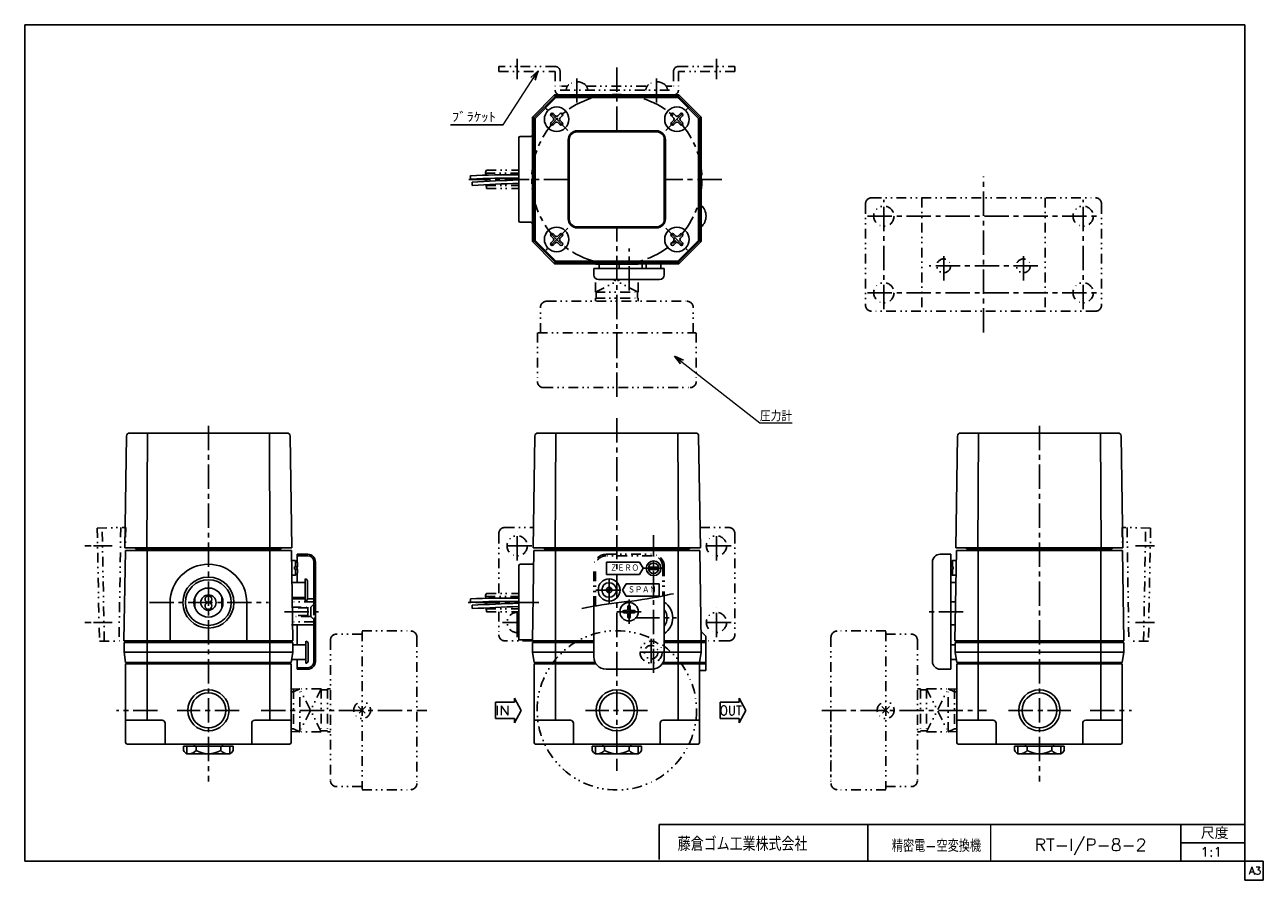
# Model space of a CAD drawing. Header units: millimetres. Extents: x -199 to 205, y -145 to 134.
import ezdxf
from ezdxf.enums import TextEntityAlignment as Align

# ---------------------------------------------------------------- set-up
doc = ezdxf.new("R2010")
doc.units = ezdxf.units.MM
doc.header["$LTSCALE"] = 0.25
doc.linetypes.add('CENTER', pattern=[50.8, 31.75, -6.35, 6.35, -6.35])
doc.linetypes.add('DIVIDE', pattern=[31.75, 12.7, -6.35, 0, -6.35, 0, -6.35])
doc.layers.add('Layer0001', color=7, linetype='Continuous')
doc.layers.add('Layer0014', color=7, linetype='Continuous')
doc.styles.add('FdaStyle0', font='txt.shx', dxfattribs={"width": 0.8, "bigfont": 'bigfont'})

# ---------------------------------------------------------------- blocks, each defined once
blk = doc.blocks.new('_OPEN30')
at = {"color": 0, "linetype": 'ByBlock', "lineweight": -2}
for p, q in [((-1, 0.267949), (0, 0)), ((0, 0), (-1, -0.267949)), ((0, 0), (-1, 0))]:
    blk.add_line(p, q, dxfattribs=at)
blk = doc.blocks.new('DC_GROUP_RT･IP-8-2_1')
at = {"color": 4, "linetype": 'DIVIDE', "lineweight": 25}
for p, q in [((83.09, -88.01), (80.62, -90.48)), ((80.62, -88.01), (83.09, -90.48))]:
    blk.add_line(p, q, dxfattribs=at)
blk.add_circle((81.85, -89.24), 2.75, dxfattribs=at)
blk = doc.blocks.new('DC_GROUP_RT･IP-8-2_2')
at = {"color": 4, "linetype": 'DIVIDE', "lineweight": 25}
for p, q in [((-87.71, -88.01), (-90.19, -90.48)), ((-90.19, -88.01), (-87.71, -90.48))]:
    blk.add_line(p, q, dxfattribs=at)
blk.add_circle((-88.95, -89.24), 2.75, dxfattribs=at)

msp = doc.modelspace()

# ---------------------------------------------------------------- linework, layer by layer
at = {"color": 4, "linetype": 'CENTER', "lineweight": 25}
for p, q in [((-38.37, 123.38), (-38.37, 116.78)), ((-5.87, 99.89), (-5.87, 121.45)), ((26.63, 123.38), (26.63, 116.78)), ((-18.87, 116.98), (-18.87, 109.09)), ((7.13, 116.98), (7.13, 109.09)), ((113.76, 34), (113.76, 85)), ((-21.72, 84.04), (-54.11, 84.04)), ((28.35, 84.04), (9.98, 84.04)), ((81.26, 41.7), (81.26, 77.3)), ((146.26, 41.7), (146.26, 77.3)), ((75.96, 72), (151.56, 72)), ((-5.87, 13), (-5.87, 68.19)), ((-1.87, 47.77), (-1.87, 61.48)), ((100.76, 51.05), (100.76, 60.55)), ((126.76, 51.05), (126.76, 60.55)), ((131.51, 55.8), (96.01, 55.8)), ((75.96, 47), (151.56, 47)), ((-5.87, 6.04), (-5.87, -106.45)), ((-139.09, 3.61), (-139.09, -112.48)), ((132, 3.61), (132, -112.48)), ((-38.37, -40.37), (-38.37, -30.84)), ((6.13, -77.1), (6.13, -32.1)), ((26.63, -40.37), (26.63, -30.84)), ((-176.6, -35.61), (-170.45, -35.61)), ((-33.61, -35.61), (-43.14, -35.61)), ((31.39, -35.61), (21.86, -35.61)), ((169.51, -35.61), (163.35, -35.61)), ((2.63, -42.91), (9.63, -42.91)), ((-8.37, -54.36), (-8.37, -45.66)), ((-12.72, -50.01), (-4.02, -50.01)), ((-158.35, -54.11), (-119.5, -54.11)), ((-31.29, -54.11), (-54.38, -54.11)), ((-38.37, -65.37), (-38.37, -55.84)), ((-1.87, -61.08), (-1.87, -52.83)), ((26.63, -65.37), (26.63, -55.84)), ((-114.25, -57.11), (-101.94, -57.11)), ((-5.87, -57.11), (2.36, -57.11)), ((0.08, -59.11), (13.63, -59.11)), ((107.16, -57.11), (94.85, -57.11)), ((-170.45, -60.61), (-176.6, -60.61)), ((-37.87, -60.61), (-43.14, -60.61)), ((31.39, -60.61), (21.86, -60.61)), ((163.35, -60.61), (169.51, -60.61)), ((5.33, -65.99), (5.33, -74.65)), ((9.61, -70.31), (0.5, -70.31)), ((-155.65, -89.29), (-169.13, -89.29)), ((-129.04, -89.29), (-149.29, -89.29)), ((-121.92, -89.29), (-67.86, -89.29)), ((4.18, -89.29), (-16.07, -89.29)), ((60.96, -89.29), (114.69, -89.29)), ((121.94, -89.29), (142.19, -89.29)), ((148.56, -89.29), (162.03, -89.29))]:
    msp.add_line(p, q, dxfattribs=at)
at = {"color": 4, "linetype": 'DIVIDE', "lineweight": 25}
for p, q in [((-25.97, 120.88), (-44.37, 120.88)), ((-44.37, 119.28), (-44.37, 120.88)), ((-44.37, 119.28), (-25.97, 119.28)), ((-25.97, 119.28), (-25.97, 113.19)), ((-24.37, 119.28), (-24.37, 113.19)), ((12.63, 119.28), (12.63, 113.19)), ((14.23, 120.88), (32.63, 120.88)), ((14.23, 119.28), (14.23, 113.19)), ((32.63, 119.28), (14.23, 119.28)), ((32.63, 119.28), (32.63, 120.88)), ((-24.37, 113.19), (12.63, 113.19)), ((-23.87, 114.48), (-21.96, 114.48)), ((-15.79, 114.48), (4.04, 114.48)), ((10.21, 114.48), (12.13, 114.48)), ((-48.67, 86.45), (-48.7, 86.31)), ((-48.7, 86.31), (-48.67, 86.01)), ((-48.68, 86.04), (-37.87, 86.04)), ((-48.61, 86.65), (-48.67, 86.45)), ((-48.67, 86.01), (-48.62, 85.8)), ((-48.65, 85.89), (-48.53, 85.46)), ((-48.47, 86.89), (-48.63, 86.6)), ((-48.37, 87.04), (-48.56, 86.75)), ((-48.55, 85.55), (-48.52, 85.43)), ((-48.37, 87.04), (-37.87, 87.04)), ((-48.47, 84.33), (-48.44, 84.22)), ((-48.45, 83.42), (-48.47, 83.4)), ((-48.47, 82.11), (-48.45, 82.29)), ((-48.45, 81.83), (-48.47, 82.09)), ((-48.47, 82.04), (-37.87, 82.04)), ((-48.44, 81.8), (-48.47, 82.01)), ((-48.46, 84.32), (-48.44, 83.44)), ((-48.44, 84.21), (-48.42, 84.04)), ((-48.42, 81.59), (-48.44, 81.8)), ((-48.42, 84.02), (-48.43, 83.48)), ((-48.4, 81.34), (-48.42, 81.59)), ((-48.37, 81.04), (-48.4, 81.34)), ((-48.37, 81.04), (-37.87, 81.04)), ((77.26, 78), (150.26, 78)), ((93.66, 78), (93.66, 41)), ((133.86, 78), (133.86, 41)), ((75.26, 76), (75.26, 43)), ((152.26, 76), (152.26, 43)), ((-12.87, 47.24), (-12.87, 51.71)), ((-12.87, 47.24), (-4.73, 51.31)), ((1.13, 47.24), (-7.01, 51.31)), ((1.13, 47.24), (1.13, 51.31)), ((-12.87, 47.24), (1.13, 47.24)), ((-12.87, 45.24), (1.13, 45.24)), ((-12.87, 45.24), (-12.87, 44.24)), ((-12.57, 45.24), (-12.57, 47.39)), ((0.83, 45.24), (0.83, 47.39)), ((1.13, 45.24), (1.13, 44.24)), ((-30.77, 33.94), (-30.77, 42.24)), ((-28.77, 44.24), (17.03, 44.24)), ((19.03, 33.94), (19.03, 42.24)), ((150.26, 41), (77.26, 41)), ((-31.77, 33.94), (-31.77, 18.14)), ((-31.62, 33.94), (19.88, 33.94)), ((20.03, 33.94), (20.03, 18.14)), ((-29.77, 16.04), (18.88, 16.04)), ((-175.37, -29.77), (-166.08, -29.59)), ((-175.37, -29.77), (-174.65, -66.76)), ((-173.05, -66.73), (-173.77, -29.74)), ((-167.68, -29.62), (-168.25, -66.64)), ((-166.08, -29.59), (-166.19, -37.11)), ((-44.37, -31.61), (-44.37, -51.11)), ((-42.37, -29.61), (-33.02, -29.61)), ((21.27, -29.61), (30.63, -29.61)), ((32.63, -31.61), (32.63, -64.61)), ((158.98, -29.59), (159.1, -37.11)), ((168.27, -29.77), (158.99, -29.59)), ((160.58, -29.62), (161.15, -66.64)), ((165.95, -66.73), (166.67, -29.74)), ((168.27, -29.77), (167.55, -66.76)), ((-9.37, -38.36), (5.63, -38.36)), ((5.63, -38.86), (-9.37, -38.86)), ((-13.37, -55.23), (-13.37, -42.36)), ((-12.87, -55.23), (-12.87, -42.36)), ((9.13, -42.36), (9.13, -51.99)), ((9.63, -42.36), (9.63, -51.81)), ((-48.67, -51.69), (-48.7, -51.84)), ((-48.7, -51.84), (-48.67, -52.14)), ((-48.68, -52.11), (-37.87, -52.11)), ((-48.61, -51.5), (-48.67, -51.69)), ((-48.67, -52.14), (-48.62, -52.35)), ((-48.65, -52.26), (-48.53, -52.68)), ((-48.47, -51.25), (-48.63, -51.55)), ((-48.37, -51.11), (-48.56, -51.4)), ((-48.37, -51.11), (-37.87, -51.11)), ((-104.69, -53.86), (-111.99, -53.86)), ((-111.99, -55.61), (-105.69, -55.61)), ((-106.69, -55.86), (-111.99, -55.86)), ((-106.69, -58.61), (-106.69, -55.61)), ((-104.19, -54.11), (-105.69, -55.61)), ((-105.69, -55.61), (-105.69, -58.61)), ((-104.19, -55.06), (-104.69, -55.06)), ((-104.69, -55.06), (-104.69, -59.16)), ((-48.55, -52.59), (-48.52, -52.72)), ((-48.47, -53.81), (-48.44, -53.92)), ((-48.45, -54.72), (-48.47, -54.75)), ((-48.47, -56.04), (-48.45, -55.86)), ((-48.45, -56.32), (-48.47, -56.06)), ((-48.47, -56.11), (-37.87, -56.11)), ((-48.44, -56.34), (-48.47, -56.14)), ((-48.46, -53.83), (-48.44, -54.71)), ((-48.44, -53.94), (-48.42, -54.1)), ((-48.42, -56.55), (-48.44, -56.34)), ((-48.42, -54.12), (-48.43, -54.67)), ((-48.4, -56.81), (-48.42, -56.55)), ((-106.69, -58.36), (-111.99, -58.36)), ((-105.69, -58.61), (-111.99, -58.61)), ((-104.69, -60.36), (-111.99, -60.36)), ((-105.69, -58.61), (-104.19, -60.11)), ((-104.69, -56.71), (-104.19, -56.71)), ((-104.69, -57.51), (-104.19, -57.51)), ((-104.19, -59.16), (-104.69, -59.16)), ((-48.37, -57.11), (-48.4, -56.81)), ((-48.37, -57.11), (-37.87, -57.11)), ((-44.37, -57.11), (-44.37, -64.61)), ((-88.99, -64.39), (-97.29, -64.39)), ((-88.99, -63.39), (-73.19, -63.39)), ((-88.99, -63.54), (-88.99, -115.04)), ((81.9, -63.39), (66.1, -63.39)), ((81.9, -63.54), (81.9, -115.04)), ((81.9, -64.39), (90.2, -64.39)), ((-174.65, -66.76), (-166.65, -66.61)), ((-99.29, -66.39), (-99.29, -112.19)), ((-71.09, -65.39), (-71.09, -114.04)), ((-33.42, -66.61), (-42.37, -66.61)), ((30.63, -66.61), (23.14, -66.61)), ((64, -65.39), (64, -114.04)), ((92.2, -66.39), (92.2, -112.19)), ((167.55, -66.76), (159.55, -66.61)), ((-111.36, -83.21), (-112.21, -83.23)), ((-109.29, -82.29), (-112.09, -82.37)), ((-111.36, -83.21), (-109.29, -82.29)), ((-111.36, -82.35), (-111.36, -96.22)), ((-109.29, -96.29), (-109.29, -82.29)), ((-102.29, -82.29), (-109.29, -82.29)), ((-102.29, -82.29), (-109.29, -96.29)), ((-102.29, -96.29), (-109.29, -82.29)), ((-100.29, -82.59), (-102.44, -82.59)), ((-102.29, -82.29), (-102.29, -96.29)), ((-100.29, -82.29), (-100.29, -96.29)), ((-100.29, -82.29), (-99.29, -82.29)), ((93.2, -82.29), (92.2, -82.29)), ((93.2, -82.29), (93.2, -96.29)), ((93.2, -82.59), (95.35, -82.59)), ((95.2, -82.29), (95.2, -96.29)), ((95.2, -82.29), (102.2, -82.29)), ((95.2, -82.29), (102.2, -96.29)), ((95.2, -96.29), (102.2, -82.29)), ((102.2, -96.29), (102.2, -82.29)), ((102.2, -82.29), (105, -82.37)), ((104.26, -83.21), (102.2, -82.29)), ((104.26, -82.35), (104.26, -96.22)), ((104.26, -83.21), (105, -83.23)), ((-111.36, -95.37), (-112.09, -95.35)), ((-109.29, -96.29), (-112.09, -96.2)), ((-111.36, -95.37), (-109.29, -96.29)), ((-102.29, -96.29), (-109.29, -96.29)), ((-100.29, -95.99), (-102.44, -95.99)), ((-100.29, -96.29), (-99.29, -96.29)), ((93.2, -96.29), (92.2, -96.29)), ((93.2, -95.99), (95.35, -95.99)), ((95.2, -96.29), (102.2, -96.29)), ((104.26, -95.37), (102.2, -96.29)), ((102.2, -96.29), (105, -96.2)), ((104.26, -95.37), (105, -95.35)), ((-88.99, -114.19), (-97.29, -114.19)), ((-88.99, -115.19), (-73.19, -115.19)), ((81.9, -115.19), (66.1, -115.19)), ((81.9, -114.19), (90.2, -114.19))]:
    msp.add_line(p, q, dxfattribs=at)
at = {"color": 4, "linetype": 'Continuous', "lineweight": 13}
for p, q in [((-42.89, 101.79), (-31.6, 119.37)), ((12.99, 26.28), (40.81, 4.54)), ((40.81, 4.54), (51.31, 4.54)), ((116, -126.5), (116, -138.5))]:
    msp.add_line(p, q, dxfattribs=at)
at = {"color": 4, "linetype": 'Continuous', "lineweight": 25}
for p, q in [((-26.15, 111.59), (-33.42, 104.31)), ((-25.95, 111.12), (-32.95, 104.12)), ((-26.15, 111.59), (14.4, 111.59)), ((-25.95, 111.12), (-26.15, 111.59)), ((-25.95, 111.12), (14.21, 111.12)), ((14.21, 111.12), (14.4, 111.59)), ((14.21, 111.12), (21.21, 104.12)), ((14.4, 111.59), (21.68, 104.31)), ((-25.85, 104.72), (-26.61, 105.48)), ((-25.14, 104.72), (-24.38, 105.48)), ((12.63, 105.48), (13.39, 104.72)), ((14.1, 104.72), (14.86, 105.48)), ((-42.89, 101.79), (-60.14, 101.79)), ((-33.42, 63.76), (-33.42, 104.31)), ((-32.95, 104.12), (-33.42, 104.31)), ((-32.95, 63.96), (-32.95, 104.12)), ((-26.56, 104.01), (-27.32, 104.77)), ((-27.32, 102.55), (-26.56, 103.31)), ((-25.85, 102.6), (-26.61, 101.84)), ((-24.38, 101.84), (-25.14, 102.6)), ((-23.68, 104.77), (-24.44, 104.01)), ((-23.68, 102.55), (-24.44, 103.31)), ((12.69, 104.01), (11.93, 104.77)), ((11.93, 102.55), (12.69, 103.31)), ((12.63, 101.84), (13.39, 102.6)), ((14.86, 101.84), (14.1, 102.6)), ((14.81, 104.01), (15.57, 104.77)), ((14.81, 103.31), (15.57, 102.55)), ((21.21, 104.12), (21.68, 104.31)), ((21.21, 104.12), (21.21, 63.96)), ((21.68, 104.31), (21.68, 63.76)), ((-37.87, 70.54), (-37.87, 97.54)), ((-33.92, 98.04), (-37.37, 98.04)), ((-21.37, 71.04), (-21.37, 97.04)), ((-18.87, 99.54), (7.13, 99.54)), ((9.63, 97.04), (9.63, 71.04)), ((-53.64, 84.93), (-53.66, 84.68)), ((-53.59, 85.24), (-53.64, 84.93)), ((-53.66, 84.68), (-53.64, 84.44)), ((-53.64, 84.44), (-53.6, 84.28)), ((-53.62, 84.35), (-53.54, 84.14)), ((-53.06, 83.14), (-53.09, 82.82)), ((-53.09, 82.82), (-53.06, 82.32)), ((-53.06, 82.32), (-53.02, 82.11)), ((-53.04, 82.2), (-53, 82.04)), ((-33.92, 70.04), (-37.37, 70.04)), ((-26.56, 64.77), (-27.32, 65.53)), ((-26.61, 66.24), (-25.85, 65.48)), ((-24.38, 66.24), (-25.14, 65.48)), ((-23.68, 65.53), (-24.44, 64.77)), ((7.13, 68.54), (-18.87, 68.54)), ((11.93, 65.53), (12.69, 64.77)), ((12.63, 66.24), (13.39, 65.48)), ((14.1, 65.48), (14.86, 66.24)), ((15.57, 65.53), (14.81, 64.77)), ((-32.95, 63.96), (-33.42, 63.76)), ((-26.15, 56.49), (-33.42, 63.76)), ((-25.95, 56.96), (-32.95, 63.96)), ((-26.56, 64.06), (-27.32, 63.3)), ((-25.85, 63.36), (-26.61, 62.6)), ((-24.38, 62.6), (-25.14, 63.36)), ((-24.44, 64.06), (-23.68, 63.3)), ((11.93, 63.3), (12.69, 64.06)), ((13.39, 63.36), (12.63, 62.6)), ((14.1, 63.36), (14.86, 62.6)), ((14.21, 56.96), (21.21, 63.96)), ((14.4, 56.49), (21.68, 63.76)), ((14.81, 64.06), (15.57, 63.3)), ((21.21, 63.96), (21.68, 63.76)), ((-25.95, 56.96), (-26.15, 56.49)), ((14.21, 56.96), (-25.95, 56.96)), ((14.21, 56.96), (14.4, 56.49)), ((14.4, 56.49), (-26.15, 56.49)), ((-13.37, 54.99), (9.63, 54.99)), ((-13.37, 54.99), (-13.37, 52.84)), ((-12.81, 56.3), (1.06, 56.3)), ((-11.65, 56.49), (-11.65, 54.99)), ((-5.1, 56.49), (-5.1, 54.99)), ((2.38, 56.49), (2.38, 54.99)), ((3.73, 54.99), (3.73, 56.49)), ((8.53, 54.99), (8.53, 56.49)), ((9.63, 52.84), (9.63, 54.99)), ((-11.84, 51.31), (8.09, 51.31)), ((-159, 1.24), (-159.17, -36.56)), ((-119.18, 1.24), (-119.01, -36.56)), ((-25.78, 1.24), (-25.95, -36.56)), ((14.04, 1.24), (14.21, -36.56)), ((112.09, 1.24), (111.92, -36.56)), ((151.91, 1.24), (152.08, -36.56)), ((-177.35, -35.61), (-179.38, -35.61)), ((-166.19, -37.11), (-166.65, -66.61)), ((-166.17, -37.11), (-112.01, -37.11)), ((-161.84, -37.11), (-161.84, -36.56)), ((-159.09, -37.11), (-159.09, -66.61)), ((-119.09, -66.61), (-119.09, -37.11)), ((-116.34, -37.11), (-116.34, -36.56)), ((-111.99, -37.11), (-111.54, -66.61)), ((-110.19, -38.36), (-110.19, -40.92)), ((-110.19, -38.36), (-106.69, -38.36)), ((-106.69, -38.86), (-110.19, -38.86)), ((-33.42, -66.59), (-32.95, -37.11)), ((-32.95, -37.11), (21.21, -37.11)), ((-28.62, -37.11), (-28.62, -36.56)), ((-25.87, -37.11), (-25.87, -66.61)), ((14.13, -37.11), (14.13, -66.61)), ((16.88, -37.11), (16.88, -36.56)), ((21.68, -66.61), (21.21, -37.11)), ((103.09, -38.36), (99.59, -38.36)), ((103.09, -38.36), (103.09, -75.86)), ((104.9, -37.11), (104.44, -66.61)), ((159.08, -37.11), (104.92, -37.11)), ((109.25, -37.11), (109.25, -36.56)), ((112, -66.61), (112, -37.11)), ((152, -37.11), (152, -66.61)), ((154.75, -37.11), (154.75, -36.56)), ((159.1, -37.11), (159.55, -66.61)), ((-110.69, -40.41), (-111.99, -40.41)), ((-109.99, -42.41), (-110.99, -42.41)), ((-110.99, -43.21), (-110.99, -42.41)), ((-109.99, -43.21), (-110.99, -43.21)), ((-110.69, -40.41), (-109.99, -41.11)), ((-110.69, -40.41), (-110.69, -42.41)), ((-110.69, -45.21), (-110.69, -43.21)), ((-110.19, -43.21), (-110.19, -42.41)), ((-109.99, -41.11), (-109.99, -42.41)), ((-109.99, -43.21), (-109.99, -44.51)), ((-104.69, -54.61), (-104.69, -40.86)), ((-104.19, -40.86), (-104.19, -73.36)), ((-37.87, -66.31), (-37.87, -42.11)), ((-33.03, -41.61), (-37.37, -41.61)), ((-9.27, -44.91), (-9.27, -40.91)), ((-9.27, -40.91), (1.57, -40.91)), ((1.57, -40.91), (2.73, -42.91)), ((2.73, -42.91), (1.57, -44.91)), ((4.47, -42.51), (7.78, -42.51)), ((4.47, -43.31), (7.78, -43.31)), ((97.09, -40.86), (97.09, -73.36)), ((103.6, -40.41), (103.09, -40.92)), ((103.09, -42.41), (103.9, -42.41)), ((103.09, -43.21), (103.9, -43.21)), ((103.6, -40.41), (103.6, -42.41)), ((103.6, -40.41), (104.9, -40.41)), ((103.6, -45.21), (103.6, -43.21)), ((103.9, -43.21), (103.9, -42.41)), ((-110.69, -45.21), (-111.99, -45.21)), ((-111.99, -47.61), (-107.49, -47.61)), ((-109.99, -44.51), (-110.69, -45.21)), ((-110.19, -44.7), (-110.19, -47.61)), ((-107.49, -53.61), (-107.49, -46.41)), ((-106.79, -52.91), (-106.79, -47.11)), ((1.57, -44.91), (-9.27, -44.91)), ((-2.84, -48.01), (-3.79, -49.65)), ((-2.84, -48.01), (8, -48.01)), ((8, -52.01), (8, -48.01)), ((103.09, -44.7), (103.6, -45.21)), ((104.9, -47.61), (103.09, -47.61)), ((103.6, -45.21), (104.9, -45.21)), ((-143.49, -52.32), (-143.49, -55.9)), ((-134.69, -52.32), (-134.69, -55.9)), ((-111.99, -52.41), (-107.49, -52.41)), ((-110.19, -52.41), (-110.19, -52.86)), ((-7.75, -49.36), (-9.25, -50.22)), ((-7.53, -49.69), (-9.07, -50.58)), ((-3.79, -49.65), (-4, -50.01)), ((-4, -50.01), (-3.79, -50.37)), ((-3.79, -50.37), (-2.84, -52.01)), ((8, -52.01), (-2.84, -52.01)), ((9.63, -51.81), (9.63, -71.86)), ((-151.59, -54.11), (-151.59, -66.61)), ((-126.59, -54.11), (-126.59, -66.61)), ((-111.99, -52.86), (-107.49, -52.86)), ((-106.79, -52.86), (-104.69, -52.86)), ((-53.64, -53.22), (-53.66, -53.47)), ((-53.66, -53.47), (-53.64, -53.71)), ((-53.59, -52.91), (-53.64, -53.22)), ((-53.64, -53.71), (-53.6, -53.86)), ((-53.62, -53.8), (-53.54, -54.01)), ((-53.06, -55), (-53.09, -55.32)), ((-53.09, -55.32), (-53.06, -55.82)), ((-53.06, -55.82), (-53.02, -56.03)), ((-53.04, -55.94), (-53, -56.1)), ((-13.37, -71.86), (-13.37, -55.23)), ((-2.27, -56.31), (-2.27, -55.46)), ((-1.47, -56.31), (-1.47, -55.46)), ((103.09, -53.86), (104.64, -53.86)), ((-104.69, -73.36), (-104.69, -59.61)), ((-2.67, -56.71), (-3.52, -56.71)), ((-2.67, -57.51), (-3.52, -57.51)), ((-2.27, -58.76), (-2.27, -57.91)), ((-1.47, -58.76), (-1.47, -57.91)), ((-0.22, -56.71), (-1.07, -56.71)), ((-0.22, -57.51), (-1.07, -57.51)), ((-177.35, -60.61), (-179.38, -60.61)), ((-104.69, -61.36), (-111.99, -61.36)), ((-110.19, -61.36), (-110.19, -67.91)), ((23.14, -65.11), (21.63, -63.6)), ((103.09, -61.36), (104.52, -61.36)), ((-166.65, -66.61), (-111.54, -66.61)), ((-165.59, -67.11), (-165.59, -66.61)), ((-159.09, -67.11), (-159.09, -73.71)), ((-119.09, -67.11), (-119.09, -73.71)), ((-112.59, -67.11), (-112.59, -66.61)), ((-111.59, -67.91), (-107.29, -67.91)), ((-107.29, -73.91), (-107.29, -66.71)), ((-106.59, -73.21), (-106.59, -67.41)), ((-33.42, -66.31), (-37.87, -66.31)), ((-13.37, -66.61), (-33.42, -66.61)), ((-32.37, -67.11), (-32.37, -66.68)), ((-25.87, -67.11), (-25.87, -73.71)), ((23.14, -66.61), (9.63, -66.61)), ((14.13, -67.11), (14.13, -73.71)), ((20.63, -67.11), (20.63, -66.68)), ((21.63, -67.11), (23.14, -67.11)), ((23.14, -65.11), (23.14, -76.31)), ((104.5, -67.91), (103.09, -67.91)), ((159.55, -66.61), (104.44, -66.61)), ((105.5, -67.11), (105.5, -66.61)), ((112, -67.11), (112, -73.71)), ((152, -67.11), (152, -73.71)), ((158.5, -67.11), (158.5, -66.61)), ((-111.59, -70.31), (-166.59, -70.31)), ((-111.95, -72.71), (-107.29, -72.71)), ((-110.19, -72.71), (-110.19, -75.86)), ((-33.37, -70.31), (-13.37, -70.31)), ((21.63, -70.31), (9.63, -70.31)), ((104.85, -72.71), (103.09, -72.71)), ((104.5, -70.31), (159.5, -70.31)), ((-166.09, -99.79), (-166.09, -74.09)), ((-166.09, -74.09), (-112.09, -74.09)), ((-165.59, -73.71), (-165.59, -74.09)), ((-159.09, -74.09), (-159.09, -92.49)), ((-119.09, -74.09), (-119.09, -92.49)), ((-112.59, -73.71), (-112.59, -74.09)), ((-112.09, -74.09), (-112.09, -99.79)), ((-110.19, -75.36), (-106.69, -75.36)), ((-106.69, -75.86), (-110.19, -75.86)), ((-32.87, -99.79), (-32.87, -74.09)), ((-32.87, -74.09), (-12.7, -74.09)), ((-32.37, -73.71), (-32.37, -74.09)), ((-25.87, -74.09), (-25.87, -92.49)), ((5.63, -75.86), (-9.37, -75.86)), ((8.95, -74.09), (23.14, -74.09)), ((14.13, -74.09), (14.13, -92.49)), ((20.63, -73.71), (20.63, -74.09)), ((21.13, -73.71), (23.14, -73.71)), ((21.13, -74.09), (21.13, -99.79)), ((23.14, -76.31), (21.13, -76.31)), ((99.59, -75.86), (103.09, -75.86)), ((105, -74.09), (105, -99.79)), ((159, -74.09), (105, -74.09)), ((105.5, -73.71), (105.5, -74.09)), ((112, -74.09), (112, -92.49)), ((152, -74.09), (152, -92.49)), ((158.5, -73.71), (158.5, -74.09)), ((159, -99.79), (159, -74.09)), ((-39.26, -86.67), (-45.47, -86.67)), ((-45.47, -86.67), (-45.47, -91.99)), ((-39.26, -86.67), (-39.26, -85.27)), ((-37.09, -89.33), (-39.26, -85.27)), ((34.09, -86.67), (27.89, -86.67)), ((27.89, -86.67), (27.89, -91.99)), ((34.09, -86.67), (34.09, -85.27)), ((36.26, -89.33), (34.09, -85.27)), ((-166.09, -92.49), (-154.22, -92.49)), ((-112.09, -92.49), (-123.97, -92.49)), ((-39.26, -91.99), (-45.47, -91.99)), ((-37.09, -89.33), (-39.26, -93.39)), ((-39.26, -91.99), (-39.26, -93.39)), ((-32.87, -92.49), (-21, -92.49)), ((21.13, -92.49), (9.25, -92.49)), ((34.09, -91.99), (27.89, -91.99)), ((36.26, -89.33), (34.09, -93.39)), ((34.09, -91.99), (34.09, -93.39)), ((105, -92.49), (116.88, -92.49)), ((159, -92.49), (147.12, -92.49)), ((-153.22, -93.49), (-153.22, -100.29)), ((-124.97, -93.49), (-124.97, -100.29)), ((-20, -93.49), (-20, -100.29)), ((8.25, -93.49), (8.25, -100.29)), ((117.88, -93.49), (117.88, -100.29)), ((146.12, -93.49), (146.12, -100.29)), ((-112.59, -100.29), (-165.59, -100.29)), ((-147.18, -100.94), (-131.01, -100.94)), ((-147.18, -102.44), (-147.18, -100.94)), ((-146.09, -103.44), (-146.09, -100.94)), ((-143.99, -100.94), (-143.34, -100.29)), ((-143.14, -102.44), (-143.14, -100.94)), ((-135.05, -102.44), (-135.05, -100.94)), ((-134.19, -100.94), (-134.84, -100.29)), ((-132.09, -103.44), (-132.09, -100.94)), ((-131.01, -102.44), (-131.01, -100.94)), ((20.63, -100.29), (-32.37, -100.29)), ((-13.96, -100.94), (2.21, -100.94)), ((-13.96, -102.44), (-13.96, -100.94)), ((-12.87, -103.44), (-12.87, -100.94)), ((-10.77, -100.94), (-10.12, -100.29)), ((-9.92, -102.44), (-9.92, -100.94)), ((-1.83, -102.44), (-1.83, -100.94)), ((-0.97, -100.94), (-1.62, -100.29)), ((1.13, -103.44), (1.13, -100.94)), ((2.21, -102.44), (2.21, -100.94)), ((105.5, -100.29), (158.5, -100.29)), ((140.08, -100.94), (123.91, -100.94)), ((123.91, -102.44), (123.91, -100.94)), ((125, -103.44), (125, -100.94)), ((127.1, -100.94), (127.75, -100.29)), ((127.96, -102.44), (127.96, -100.94)), ((136.04, -102.44), (136.04, -100.94)), ((136.9, -100.94), (136.25, -100.29)), ((139, -103.44), (139, -100.94)), ((140.08, -102.44), (140.08, -100.94)), ((-146.09, -103.44), (-132.09, -103.44)), ((-12.87, -103.44), (1.13, -103.44)), ((139, -103.44), (125, -103.44)), ((-5.87, -106.45), (-5.87, -109.06)), ((8, -137.96), (8, -126.5)), ((8, -126.5), (199, -126.5)), ((76, -126.5), (76, -138.5)), ((178.14, -138.5), (178.14, -126.5)), ((178.14, -132.5), (199, -132.5))]:
    msp.add_line(p, q, dxfattribs=at)
at = {"color": 4, "linetype": 'DIVIDE', "lineweight": 13}
msp.add_line((64, -89.29), (64, -112.25), dxfattribs=at)
at = {"color": 4, "linetype": 'Continuous', "lineweight": 25}
for centre, radius in [((-25.5, 103.66), 4), ((13.75, 103.66), 4), ((-25.5, 64.42), 4), ((13.75, 64.42), 4), ((6.13, -42.91), 2.4), ((6.13, -42.91), 1.7), ((-139.09, -54.11), 8.33), ((-139.09, -54.11), 7.47), ((-8.37, -50.01), 3.6), ((-8.37, -50.01), 2.38), ((-139.09, -54.11), 4.75), ((-139.09, -54.11), 2.5), ((-139.09, -53.01), 1.1), ((-8.37, -50.01), 0.9), ((-139.09, -55.21), 1.1), ((-1.87, -57.11), 3), ((-139.09, -89.29), 6.72), ((-139.09, -89.29), 5.69), ((-5.87, -89.29), 6.72), ((-5.87, -89.29), 5.69), ((132, -89.29), 6.72), ((132, -89.29), 5.69)]:
    msp.add_circle(centre, radius, dxfattribs=at)
at = {"color": 4, "linetype": 'DIVIDE', "lineweight": 25}
for centre, radius in [((81.26, 72), 3.3), ((146.26, 72), 3.3), ((100.76, 55.8), 2.25), ((126.76, 55.8), 2.25), ((81.26, 47), 3.3), ((146.26, 47), 3.3), ((-38.37, -35.61), 3.3), ((26.63, -35.61), 3.3), ((26.63, -60.61), 3.3), ((-5.87, -89.29), 26), ((5.33, -70.31), 3.6), ((5.33, -70.31), 2.2)]:
    msp.add_circle(centre, radius, dxfattribs=at)
for centre, radius, start, end in [((-25.97, 119.28), 1.6, 0, 90), ((14.23, 119.28), 1.6, 90, 180), ((-24.37, 113.19), 1.6, 180, 270), ((-20.07, 113.16), 2.3, 129.1729, 179.3264), ((-18.87, 111.69), 4.2, 50.8271, 129.1729), ((-17.67, 113.16), 2.3, 0.6736, 50.8271), ((5.93, 113.16), 2.3, 129.1729, 179.3264), ((7.13, 111.69), 4.2, 50.8271, 129.1729), ((8.33, 113.16), 2.3, 0.6736, 50.8271), ((12.63, 113.19), 1.6, 270, 0), ((77.26, 76), 2, 90, 180), ((150.26, 76), 2, 0, 90), ((-28.77, 42.24), 2, 90, 180), ((17.03, 42.24), 2, 0, 90), ((77.26, 43), 2, 180, 270), ((150.26, 43), 2, 270, 0), ((-29.77, 18.04), 2, 180, 270), ((18.03, 18.04), 2, 270, 0), ((-42.37, -31.61), 2, 90, 180), ((30.63, -31.61), 2, 0, 90), ((-9.37, -42.36), 4, 90, 180), ((-9.37, -42.36), 3.5, 90, 180), ((5.63, -42.36), 4, 0, 90), ((5.63, -42.36), 3.5, 0, 90), ((-38.37, -60.61), 3.3, 81.2853, 278.7147), ((-97.29, -66.39), 2, 90, 180), ((-73.09, -65.39), 2, 0, 90), ((-42.37, -64.61), 2, 180, 270), ((30.63, -64.61), 2, 270, 0), ((66, -65.39), 2, 90, 180), ((90.2, -66.39), 2, 0, 90), ((-97.29, -112.19), 2, 180, 270), ((90.2, -112.19), 2, 270, 0), ((-73.09, -113.19), 2, 270, 0), ((66, -113.19), 2, 180, 270)]:
    msp.add_arc(centre, radius, start, end, dxfattribs=at)
at = {"color": 4, "linetype": 'Continuous', "lineweight": 25}
for centre, radius, start, end in [((-26.96, 105.13), 0.5, 45, 225), ((-24.03, 105.13), 0.5, 315, 135), ((12.28, 105.13), 0.5, 45, 225), ((15.21, 105.13), 0.5, 315, 135), ((-26.96, 102.19), 0.5, 135, 315), ((-26.91, 103.66), 0.5, 315, 45), ((-25.5, 105.08), 0.5, 225, 315), ((-25.5, 102.25), 0.5, 45, 135), ((-24.08, 103.66), 0.5, 135, 225), ((-24.03, 102.19), 0.5, 225, 45), ((12.28, 102.19), 0.5, 135, 315), ((12.33, 103.66), 0.5, 315, 45), ((13.75, 105.08), 0.5, 225, 315), ((13.75, 102.25), 0.5, 45, 135), ((15.16, 103.66), 0.5, 135, 225), ((15.21, 102.19), 0.5, 225, 45), ((-37.37, 97.54), 0.5, 90, 180), ((-33.92, 98.54), 0.5, 270, 360), ((-18.87, 97.04), 2.5, 90, 180), ((7.13, 97.04), 2.5, 0, 90), ((-41.9, -152.98), 238.5, 89.0326, 92.81), ((-41.9, -152.98), 237.4, 89.0282, 92.81), ((-21.47, -446.37), 530.46, 91.7724, 93.4149), ((-21.47, -446.37), 529.36, 91.7761, 93.4149), ((18.43, 72.04), 4.8, 312.6161, 47.3839), ((-37.37, 70.54), 0.5, 180, 270), ((-33.92, 69.54), 0.5, 360, 90), ((-18.87, 71.04), 2.5, 180, 270), ((7.13, 71.04), 2.5, 270, 0), ((-26.96, 65.88), 0.5, 45, 225), ((-26.91, 64.42), 0.5, 315, 45), ((-25.5, 65.83), 0.5, 225, 315), ((-24.08, 64.42), 0.5, 135, 225), ((-24.03, 65.88), 0.5, 315, 135), ((12.28, 65.88), 0.5, 45, 225), ((12.33, 64.42), 0.5, 315, 45), ((13.75, 65.83), 0.5, 225, 315), ((15.16, 64.42), 0.5, 135, 225), ((15.21, 65.88), 0.5, 315, 135), ((-26.96, 62.95), 0.5, 135, 315), ((-25.5, 63), 0.5, 45, 135), ((-24.03, 62.95), 0.5, 225, 45), ((12.28, 62.95), 0.5, 135, 315), ((13.75, 63), 0.5, 45, 135), ((15.21, 62.95), 0.5, 225, 45), ((-11.84, 52.84), 1.53, 180, 270), ((8.09, 52.84), 1.53, 270, 360), ((-106.69, -40.86), 2.5, 0, 90), ((-106.69, -40.86), 2, 0, 90), ((99.59, -40.86), 2.5, 90, 180), ((-139.09, -54.11), 12.5, 0, 180), ((-37.37, -42.11), 0.5, 90, 180), ((-107.49, -47.11), 0.7, 0, 90), ((-15.78, 68.74), 123.24, 275.3401, 281.5873), ((15.48, -74.81), 23.73, 97.0111, 105.933), ((-107.49, -52.91), 0.7, 270, 4.0856), ((-41.9, -291.13), 238.5, 89.0326, 92.81), ((-41.9, -291.13), 237.4, 89.0282, 92.81), ((-21.47, -584.52), 530.46, 91.7724, 93.4149), ((-21.47, -584.52), 529.36, 91.7761, 93.4149), ((24.87, -282.02), 229.91, 97.2933, 100.5593), ((-2.67, -56.31), 0.4, 270, 0), ((-1.87, -55.46), 0.4, 0, 180), ((-1.07, -56.31), 0.4, 180, 270), ((6.13, -59.11), 6.25, 304.0558, 55.9442), ((6.13, -59.11), 4.4, 322.6982, 37.3018), ((-3.52, -57.11), 0.4, 90, 270), ((-2.67, -57.91), 0.4, 360, 90), ((-1.87, -58.76), 0.4, 180, 0), ((-1.07, -57.91), 0.4, 90, 180), ((-0.22, -57.11), 0.4, 270, 90), ((-107.29, -67.41), 0.7, 0, 90), ((-9.37, -71.86), 4, 180, 270), ((5.63, -71.86), 4, 270, 0), ((-107.29, -73.21), 0.7, 270, 0), ((-106.69, -73.36), 2, 270, 0), ((-106.69, -73.36), 2.5, 270, 0), ((99.59, -73.36), 2.5, 180, 270), ((-154.22, -93.49), 1, 0, 90), ((-123.97, -93.49), 1, 90, 180), ((-21, -93.49), 1, 0, 90), ((9.25, -93.49), 1, 90, 180), ((116.88, -93.49), 1, 0, 90), ((147.12, -93.49), 1, 90, 180), ((-165.59, -99.79), 0.5, 180, 270), ((-112.59, -99.79), 0.5, 270, 360), ((-32.37, -99.79), 0.5, 180, 270), ((20.63, -99.79), 0.5, 270, 360), ((105.5, -99.79), 0.5, 180, 270), ((158.5, -99.79), 0.5, 270, 0), ((-145.01, -101.18), 2.5, 210.1623, 244.3963), ((-145.32, -100.57), 2.87, 270, 319.4754), ((-139.09, -94.77), 8.67, 242.2042, 297.7958), ((-132.87, -100.57), 2.87, 220.5246, 270), ((-133.18, -101.18), 2.5, 295.6037, 329.8377), ((-11.79, -101.18), 2.5, 210.1623, 244.3963), ((-12.1, -100.57), 2.87, 270, 319.4754), ((-5.87, -94.77), 8.67, 242.2042, 297.7958), ((0.35, -100.57), 2.87, 220.5246, 270), ((0.04, -101.18), 2.5, 295.6037, 329.8377), ((126.08, -101.18), 2.5, 210.1623, 244.3963), ((125.78, -100.57), 2.87, 270, 319.4754), ((132, -94.77), 8.67, 242.2042, 297.7958), ((138.22, -100.57), 2.87, 220.5246, 270), ((137.92, -101.18), 2.5, 295.6037, 329.8377)]:
    msp.add_arc(centre, radius, start, end, dxfattribs=at)
at = {"layer": 'Layer0001', "color": 4, "linetype": 'Continuous', "lineweight": 25}
for p, q in [((-111.59, -67.11), (-166.59, -67.11)), ((-166.59, -67.11), (-166.59, -70.31)), ((-111.59, -67.11), (-111.59, -70.31)), ((-33.37, -67.11), (-13.37, -67.11)), ((-33.37, -67.11), (-33.37, -70.31)), ((21.63, -67.11), (9.63, -67.11)), ((21.63, -67.11), (21.63, -70.31)), ((104.5, -67.11), (159.5, -67.11)), ((104.5, -67.11), (104.5, -70.31)), ((159.5, -67.11), (159.5, -70.31)), ((-166.59, -70.31), (-166.09, -73.71)), ((-111.59, -70.31), (-112.09, -73.71)), ((-33.37, -70.31), (-32.87, -73.71)), ((21.63, -70.31), (21.13, -73.71)), ((104.5, -70.31), (105, -73.71)), ((159.5, -70.31), (159, -73.71)), ((-112.09, -73.71), (-166.09, -73.71)), ((-32.87, -73.71), (-12.92, -73.71)), ((21.13, -73.71), (9.17, -73.71)), ((105, -73.71), (159, -73.71))]:
    msp.add_line(p, q, dxfattribs=at)
at = {"layer": 'Layer0014', "color": 5, "linetype": 'Continuous', "lineweight": 25}
for p, q in [((199, 134.5), (-199, 134.5)), ((-199, 134.5), (-199, -138.5)), ((199, -144.75), (199, 134.5)), ((-199, -138.5), (205, -138.5)), ((205, -144.75), (205, -138.5)), ((199, -144.75), (205, -144.75))]:
    msp.add_line(p, q, dxfattribs=at)
at = {"layer": 'Layer0014', "color": 4, "linetype": 'Continuous', "lineweight": 25}
for p, q in [((-32.54, 103.95), (-25.79, 110.71)), ((-25.79, 110.71), (14.04, 110.71)), ((14.04, 110.71), (20.8, 103.95)), ((-32.54, 103.95), (-32.54, 64.13)), ((20.8, 103.95), (20.8, 64.13)), ((6.98, 99.89), (-18.72, 99.89)), ((-21.72, 71.19), (-21.72, 96.89)), ((9.98, 96.89), (9.98, 71.19)), ((6.98, 68.19), (-18.72, 68.19)), ((-25.78, 57.37), (-32.54, 64.13)), ((14.04, 57.37), (20.8, 64.13)), ((14.04, 57.37), (-25.78, 57.37)), ((-166.34, -36.26), (-165.78, 0.26)), ((-164.78, 1.24), (-113.41, 1.24)), ((-111.84, -36.26), (-112.41, 0.26)), ((-33.12, -36.26), (-32.56, 0.26)), ((-31.56, 1.24), (19.81, 1.24)), ((21.38, -36.26), (20.81, 0.26)), ((104.75, -36.26), (105.31, 0.26)), ((157.68, 1.24), (106.31, 1.24)), ((159.25, -36.26), (158.68, 0.26)), ((-166.34, -36.26), (-111.84, -36.26)), ((-162.84, -36.56), (-162.84, -36.26)), ((-115.34, -36.56), (-115.34, -36.26)), ((-33.12, -36.26), (21.38, -36.26)), ((-29.62, -36.56), (-29.62, -36.26)), ((17.88, -36.56), (17.88, -36.26)), ((159.25, -36.26), (104.75, -36.26)), ((108.25, -36.56), (108.25, -36.26)), ((155.75, -36.56), (155.75, -36.26)), ((-115.34, -36.56), (-162.84, -36.56)), ((17.88, -36.56), (-29.62, -36.56)), ((108.25, -36.56), (155.75, -36.56))]:
    msp.add_line(p, q, dxfattribs=at)
at = {"layer": 'Layer0014', "color": 4, "linetype": 'CENTER', "lineweight": 25}
for p, q in [((-21.82, 99.98), (-28.96, 107.12)), ((10.07, 99.98), (17.21, 107.12)), ((-21.82, 68.1), (-28.96, 60.96)), ((10.07, 68.1), (17.21, 60.96))]:
    msp.add_line(p, q, dxfattribs=at)
msp.add_circle((-5.87, 84.04), 27.75, dxfattribs=at)
at = {"layer": 'Layer0014', "color": 4, "linetype": 'Continuous', "lineweight": 25}
for centre, radius, start, end in [((-18.72, 96.89), 3, 90, 180), ((6.98, 96.89), 3, 0, 90), ((-18.72, 71.19), 3, 180, 270), ((6.98, 71.19), 3, 270, 0), ((-164.78, 0.24), 1, 90, 179.1), ((-113.41, 0.24), 1, 0.9, 90), ((-31.56, 0.24), 1, 90, 179.1), ((19.81, 0.24), 1, 0.9, 90), ((106.31, 0.24), 1, 90, 179.1), ((157.68, 0.24), 1, 0.9, 90)]:
    msp.add_arc(centre, radius, start, end, dxfattribs=at)

# ---------------------------------------------------------------- block references
at = {"color": 4, "xscale": 3.000002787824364, "yscale": 2.999989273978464}
for p, rotation in [((-31.6, 119.37), 57.29137584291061), ((12.99, 26.28), 142.0012675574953)]:
    msp.add_blockref('_OPEN30', p, dxfattribs=dict(at, rotation=rotation))
at = {"linetype": 'Continuous'}
for name in ['DC_GROUP_RT･IP-8-2_2', 'DC_GROUP_RT･IP-8-2_1']:
    msp.add_blockref(name, (0, 0), dxfattribs=at)

# ---------------------------------------------------------------- texts
at = {"color": 4, "style": 'FdaStyle0'}
for s, height, width, p, p2 in [('ﾌﾞﾗｹｯﾄ', 3, 0.8, (-59.69, 102.69), (-45.29, 102.69)), ('圧力計', 3.5, 0.833333, (40.81, 5.04), (51.31, 5.04)), ('ＺＥＲＯ', 2, 0.746032, (-8.07, -43.91), (1.33, -43.91)), ('ＳＰＡＮ', 2, 0.746032, (-2.3, -51.01), (7.1, -51.01)), ('IN', 3, 0.8, (-45.56, -90.83), (-40.76, -90.83)), ('OUT', 3, 0.8, (27.73, -90.83), (34.93, -90.83)), ('尺度', 3.8, 0.749175, (184.62, -131.28), (193.7, -131.28)), ('藤倉ゴム工業株式会社', 4.5, 0.652778, (14.01, -135.16), (56.31, -135.16)), ('精密電-空変換機', 4, 0.716749, (83.85, -135.5), (112.95, -135.5)), ('RT-I/P-8-2', 4, 0.820225, (130.44, -135.2), (166.94, -135.2)), ('1:1', 3, 0.8, (184.44, -137), (191.64, -137))]:
    msp.add_text(s, height=height, dxfattribs=dict(at, width=width)).set_placement(p, p2, align=Align.FIT)
at = {"layer": 'Layer0014', "color": 7, "style": 'FdaStyle0', "width": 0.8}
msp.add_text('A3', height=2.5, dxfattribs=at).set_placement((200.31, -142.88), (204.31, -142.88), align=Align.FIT)

doc.saveas('drawing.dxf')
